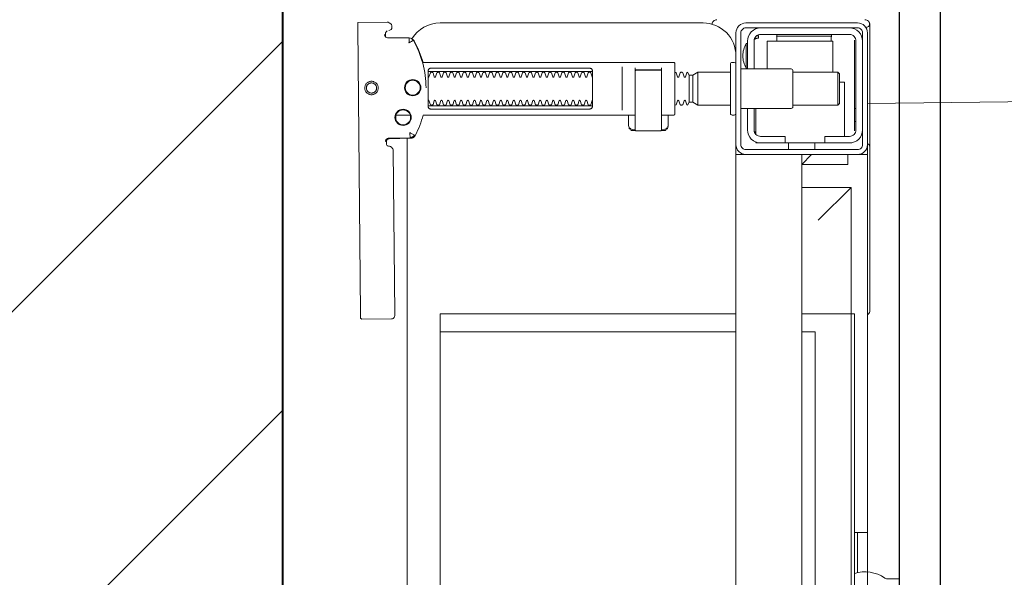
# Model space of a CAD drawing. Header units: millimetres. Extents: x -1893473 to 1546619, y -568027 to 942944.
# Tile 256 of 256: x 170196 to 170495, y -495138 to -494968. Entities that reach past the tile are written whole.
import ezdxf
from ezdxf.enums import TextEntityAlignment as Align

# ---------------------------------------------------------------- set-up
doc = ezdxf.new("R2010")
doc.units = ezdxf.units.MM
doc.header["$LTSCALE"] = 0.2
doc.layers.get('0').update_dxf_attribs({"lineweight": 0})
for name, color, linetype, lineweight in [('!! 0_Opis_pom', 9, 'Continuous', 13), ('!! 1_hatch projektowane ściany', 4, 'Continuous', 5), ('!! 1_OPIS POM NOWE', 140, 'Continuous', 5), ('!! 1_PROJ Sciany', 2, 'Continuous', 40), ('!! 2_wypos-sanitarne', 240, 'Continuous', 9), ('P-Opis nadproża', 150, 'Continuous', 9)]:
    doc.layers.add(name, color=color, linetype=linetype, lineweight=lineweight)
doc.layers.add('!! 1_zabudowa GK', color=33, linetype='Continuous')
doc.layers.add('!!_@ wypos sanit nd', color=7, linetype='Continuous', lineweight=0, plot=False)
doc.layers.add('Powierzchnia', color=140, linetype='Continuous', lineweight=5, plot=False)
doc.styles.add('ARIAL', font='tahoma.ttf')

# ---------------------------------------------------------------- blocks, each defined once
blk = doc.blocks.new('A$C324a30b8')
for points in [[(0.17552, 0), (0.17692, -0.11958), (0.17797, -0.23916), (0.17832, -0.47832)], [(-0.17552, 0), (0.17552, 0)]]:
    blk.add_lwpolyline(points)
blk = doc.blocks.new('A$C4ebe9e89')
for points in [[(0.19864, 0.1647), (0.11173, 0.16387)], [(0.20013, 0.1647), (0.20026, 0.15571)], [(0.16386, 0.15607), (0.16409, 0.15602), (0.16425, 0.15596), (0.1644, 0.15586), (0.16453, 0.15574), (0.16463, 0.1556), (0.16471, 0.15544), (0.16476, 0.15527), (0.16478, 0.1551), (0.16496, 0.14854), (0.16497, 0.14842), (0.16498, 0.14832), (0.16501, 0.14822), (0.16503, 0.14812), (0.16507, 0.14802), (0.16511, 0.14793), (0.16516, 0.14784), (0.16521, 0.14775), (0.16528, 0.14767), (0.16535, 0.14758), (0.16542, 0.14751), (0.1655, 0.14744), (0.16558, 0.14737), (0.16567, 0.14731), (0.16576, 0.14726), (0.16651, 0.14688), (0.16727, 0.14651), (0.16803, 0.14617), (0.16881, 0.14585), (0.1696, 0.14555), (0.17039, 0.14527), (0.17119, 0.14502), (0.172, 0.14478), (0.172, 0.08032)], [(0.1651, 0.14871), (0.16492, 0.1553), (0.1649, 0.15547), (0.16485, 0.15563), (0.16478, 0.15579), (0.16468, 0.15592), (0.16455, 0.15604), (0.16441, 0.15614), (0.16425, 0.15621), (0.16409, 0.15626), (0.16391, 0.15627)], [(0.19757, 0.15573), (0.19749, 0.15586), (0.19739, 0.15598), (0.19727, 0.15608), (0.19713, 0.15617), (0.19698, 0.15623), (0.19683, 0.15626), (0.19667, 0.15627), (0.19577, 0.15626)], [(0.172, 0.15305), (0.172, 0.14874)], [(0.16493, 0.14968), (-0.16477, 0.14968)], [(0.17483, 0.14232), (0.17483, 0.09432)], [(0.18523, 0.09432), (0.18523, 0.14232)], [(-0.11847, 0.04968), (-0.11847, 0.13968), (0.11153, 0.13968), (0.11153, 0.04968)], [(0.10602, 0.13968), (0.10602, 0.04968)], [(0.18662, 0.08432), (0.17345, 0.08432)], [(0.16732, 0.08028), (0.16732, 0.08144), (0.16736, 0.08156), (0.16746, 0.08164), (0.16767, 0.08169)], [(0.16751, 0.08053), (0.16754, 0.08079), (0.16766, 0.08132)], [(0.16811, 0.08203), (0.16776, 0.08162), (0.16776, 0.08196), (0.16779, 0.08207), (0.16786, 0.08214), (0.16797, 0.08218), (0.1681, 0.08219), (0.16822, 0.08219), (0.16842, 0.08221), (0.16887, 0.08232), (0.172, 0.08232)], [(0.16848, 0.08224), (0.16856, 0.0823), (0.16876, 0.08232)], [(0.17371, 0.08032), (0.18481, 0.08032), (0.18637, 0.08032)], [(0.16767, 0.07094), (0.16756, 0.07096), (0.16746, 0.07099), (0.16737, 0.07106), (0.16732, 0.0712), (0.16732, 0.07235)], [(0.16766, 0.07131), (0.16754, 0.07185), (0.16751, 0.0721)], [(0.18558, 0.07232), (0.18637, 0.07232)], [(0.172, 0.07032), (0.16887, 0.07032), (0.16842, 0.07042), (0.16831, 0.07044), (0.1682, 0.07044), (0.16806, 0.07045), (0.16795, 0.07046), (0.16783, 0.07052), (0.16776, 0.07067), (0.16776, 0.07101), (0.16811, 0.07061)], [(0.16876, 0.07032), (0.16866, 0.07032), (0.16848, 0.0704)], [(0.1759, 0.06388), (0.1841, 0.06388)], [(0.185, 0.06126), (0.175, 0.06126)], [(0.1841, 0.06282), (0.1759, 0.06282)], [(0.19963, 0.05696), (0.19976, 0.05695), (0.19988, 0.05692), (0.20001, 0.05688)], [(-0.16, 0.04668), (-0.16, 0.04968), (0.16, 0.04968), (0.16, 0.04668)], [(0.16, 0.03368), (0.16, 0.04568)], [(0.1635, 0.03468), (0.1635, 0.04218)], [(0.174, 0.04368), (0.16618, 0.04368)], [(0.167, 0.04412), (0.16693, 0.04403), (0.16687, 0.04393), (0.16681, 0.04381), (0.16675, 0.04368)], [(0.19499, 0.04412), (0.19506, 0.04404), (0.19512, 0.04395), (0.19517, 0.04385), (0.19521, 0.04376), (0.19525, 0.04365), (0.19528, 0.04355), (0.19531, 0.04344), (0.19533, 0.04333), (0.19535, 0.04322), (0.19537, 0.04311), (0.19538, 0.04301), (0.19539, 0.04291), (0.19538, 0.04281), (0.19547, 0.04278), (0.19557, 0.04278), (0.19568, 0.04278), (0.19578, 0.04278), (0.19589, 0.04278), (0.19613, 0.04278), (0.19616, 0.04288), (0.19615, 0.04299), (0.19613, 0.04311), (0.19609, 0.04324), (0.19605, 0.04336), (0.19594, 0.04357)], [(0.186, 0.04018), (0.1945, 0.04018), (0.1945, 0.02018), (0.185, 0.02018)], [(0.19591, 0.03729), (0.19602, 0.03729), (0.19616, 0.03729), (0.19632, 0.03729), (0.1965, 0.03729)], [(0.1615, 0.03368), (0.1635, 0.03368)], [(0.175, 0.03238), (0.175, 0.01872), (0.1755, 0.01822), (0.1845, 0.01822), (0.185, 0.01872), (0.185, 0.03238)], [(0.16, 0.02668), (0.157, 0.02968), (0.16, 0.02968), (-0.16, 0.02968), (-0.157, 0.02968), (-0.16, 0.02668)], [(0.10602, 0.02968), (0.10602, 0.0256), (-0.11847, 0.0256)], [(0.11153, 0.02968), (0.11153, 0.01468), (0.15, 0.01468)], [(0.14, 0.02468), (0.15, 0.01468), (0.15, 0.02968)], [(0.16, 0.01568), (0.157, 0.01568), (0.157, 0.02968)], [(0.1615, 0.02568), (0.1635, 0.02568)], [(0.1655, 0.01668), (0.182, 0.01668), (0.182, 0.01822)], [(0.185, 0.01872), (0.175, 0.01872)], [(0.1965, 0.02067), (0.19632, 0.02067), (0.19616, 0.02067), (0.19602, 0.02067), (0.19591, 0.02067)], [(0.03283, 0.01268), (0.045, 0.01268)], [(0.16, 0.01268), (0.16, 0.00968), (0.03305, 0.00968)], [(0.045, 0.01368), (0.045, 0.00968)], [(0.16722, 0.01368), (0.19467, 0.01368), (0.19478, 0.01368)], [(0.17, 0.01318), (0.17, 0.01368)], [(0.174, 0.01318), (0.174, 0.01368)]]:
    blk.add_lwpolyline(points)
for points in [[(0.16424, 0.15596), (0.16327, 0.15595), (0.16304, 0.15592), (0.16283, 0.15584), (0.16262, 0.15571), (0.16265, 0.15575), (0.16259, 0.15555), (0.16257, 0.15535, -0.157432), (0.16238, 0.15476), (0.1621, 0.15436, -0.241147), (0.16129, 0.15393), (0.1115, 0.15346), (0.11134, 0.15345), (0.11119, 0.15345), (0.11107, 0.15345), (0.11094, 0.15346), (0.11078, 0.15348), (0.11062, 0.15353), (0.11047, 0.15361), (0.11033, 0.15371), (0.11022, 0.15383), (0.11012, 0.15397), (0.11005, 0.15412), (0.11001, 0.15428), (0.11, 0.15445), (0.10995, 0.16345), (0.11023, 0.16384)], [(0.19647, 0.15658), (0.19626, 0.15656), (0.19605, 0.15648), (0.19585, 0.15635), (0.19566, 0.15614, 0.132231), (0.19551, 0.15564), (0.19546, 0.14909)], [(0.19885, 0.1543), (0.19898, 0.1543), (0.19913, 0.15431), (0.19927, 0.15434), (0.19941, 0.1544), (0.19953, 0.15447), (0.19965, 0.15456), (0.19975, 0.15466), (0.20007, 0.15512, 0.158481), (0.20026, 0.15571)], [(0.19768, 0.15528, 0.415336), (0.19869, 0.15429)], [(0.18031, 0.14393, 0.125713), (0.19466, 0.14774, 0.121439), (0.19519, 0.14823, -0.262119), (0.2, 0.13968), (0.2, 0.05968, -0.414214), (0.19, 0.04968), (0.18752, 0.04968, 0.405519), (0.188, 0.05018), (0.188, 0.05088, 0.414214), (0.1875, 0.05138), (0.1725, 0.05138, 0.414214), (0.172, 0.05088), (0.172, 0.05018, 0.405519), (0.17249, 0.04968, 0.001664), (0.15993, 0.04968)], [(0.172, 0.07232), (0.172, 0.06852, 0.414214), (0.1722, 0.06832), (0.18462, 0.06832), (0.1878, 0.06832, 0.414214), (0.188, 0.06852), (0.188, 0.14485), (0.18885, 0.1451), (0.18969, 0.14537), (0.19052, 0.14568), (0.19134, 0.146), (0.19215, 0.14635), (0.19295, 0.14672), (0.19374, 0.14712), (0.19456, 0.14756), (0.19465, 0.14762), (0.19473, 0.14768), (0.19481, 0.14775), (0.19488, 0.14782), (0.19495, 0.1479), (0.19502, 0.14799)], [(0.17647, 0.09332, 0.182836), (0.17637, 0.09341), (0.17515, 0.09381, 0.050055), (0.175, 0.09408), (0.175, 0.09436, 0.050055), (0.17515, 0.09462), (0.17637, 0.09503, 0.719897), (0.17637, 0.09541), (0.17515, 0.09581, 0.050055), (0.175, 0.09608), (0.175, 0.09636, 0.050055), (0.17515, 0.09662), (0.17637, 0.09703, 0.719897), (0.17637, 0.09741), (0.17515, 0.09781, 0.050055), (0.175, 0.09808), (0.175, 0.09836, 0.050055), (0.17515, 0.09862), (0.17637, 0.09903, 0.719897), (0.17637, 0.09941), (0.17515, 0.09981, 0.050055), (0.175, 0.10008), (0.175, 0.10036, 0.050055), (0.17515, 0.10062), (0.17637, 0.10103, 0.719897), (0.17637, 0.10141), (0.17515, 0.10181, 0.050055), (0.175, 0.10208), (0.175, 0.10236, 0.050055), (0.17515, 0.10262), (0.17637, 0.10303, 0.719897), (0.17637, 0.10341), (0.17515, 0.10381, 0.050055), (0.175, 0.10408), (0.175, 0.10436, 0.050055), (0.17515, 0.10462), (0.17637, 0.10503, 0.719897), (0.17637, 0.10541), (0.17515, 0.10581, 0.050055), (0.175, 0.10608), (0.175, 0.10636, 0.050055), (0.17515, 0.10662), (0.17637, 0.10703, 0.719897), (0.17637, 0.10741), (0.17515, 0.10781, 0.050055), (0.175, 0.10808), (0.175, 0.10836, 0.050055), (0.17515, 0.10862), (0.17637, 0.10903, 0.719897), (0.17637, 0.10941), (0.17515, 0.10981, 0.050055), (0.175, 0.11008), (0.175, 0.11036, 0.050055), (0.17515, 0.11062), (0.17637, 0.11103, 0.719897), (0.17637, 0.11141), (0.17515, 0.11181, 0.050055), (0.175, 0.11208), (0.175, 0.11236, 0.050055), (0.17515, 0.11262), (0.17637, 0.11303, 0.719897), (0.17637, 0.11341), (0.17515, 0.11381, 0.050055), (0.175, 0.11408), (0.175, 0.11436, 0.050055), (0.17515, 0.11462), (0.17637, 0.11503, 0.719897), (0.17637, 0.11541), (0.17515, 0.11581, 0.050055), (0.175, 0.11608), (0.175, 0.11636, 0.050055), (0.17515, 0.11662), (0.17637, 0.11703, 0.719897), (0.17637, 0.11741), (0.17515, 0.11781, 0.050055), (0.175, 0.11808), (0.175, 0.11836, 0.050055), (0.17515, 0.11862), (0.17637, 0.11903, 0.719897), (0.17637, 0.11941), (0.17515, 0.11981, 0.050055), (0.175, 0.12008), (0.175, 0.12036, 0.050055), (0.17515, 0.12062), (0.17637, 0.12103, 0.719897), (0.17637, 0.12141), (0.17515, 0.12181, 0.050055), (0.175, 0.12208), (0.175, 0.12236, 0.050055), (0.17515, 0.12262), (0.17637, 0.12303, 0.719897), (0.17637, 0.12341), (0.17515, 0.12381, 0.050055), (0.175, 0.12408), (0.175, 0.12436, 0.050055), (0.17515, 0.12462), (0.17637, 0.12503, 0.719897), (0.17637, 0.12541), (0.17515, 0.12581, 0.050055), (0.175, 0.12608), (0.175, 0.12636, 0.050055), (0.17515, 0.12662), (0.17637, 0.12703, 0.719897), (0.17637, 0.12741), (0.17515, 0.12781, 0.050055), (0.175, 0.12808), (0.175, 0.12836, 0.050055), (0.17515, 0.12862), (0.17637, 0.12903, 0.719897), (0.17637, 0.12941), (0.17515, 0.12981, 0.050055), (0.175, 0.13008), (0.175, 0.13036, 0.050055), (0.17515, 0.13062), (0.17637, 0.13103, 0.719897), (0.17637, 0.13141), (0.17515, 0.13181, 0.050055), (0.175, 0.13208), (0.175, 0.13236, 0.050055), (0.17515, 0.13262), (0.17637, 0.13303, 0.719897), (0.17637, 0.13341), (0.17515, 0.13381, 0.050055), (0.175, 0.13408), (0.175, 0.13436, 0.050055), (0.17515, 0.13462), (0.17637, 0.13503, 0.719897), (0.17637, 0.13541), (0.17515, 0.13581, 0.050055), (0.175, 0.13608), (0.175, 0.13636, 0.050055), (0.17515, 0.13662), (0.17637, 0.13703, 0.719897), (0.17637, 0.13741), (0.17515, 0.13781, 0.050055), (0.175, 0.13808), (0.175, 0.13836, 0.050055), (0.17515, 0.13862), (0.17637, 0.13903, 0.719897), (0.17637, 0.13941), (0.17515, 0.13981, 0.050055), (0.175, 0.14008), (0.175, 0.14036, 0.050055), (0.17515, 0.14062), (0.17637, 0.14103, 0.719897), (0.17637, 0.14141), (0.17515, 0.14181, 0.050055), (0.175, 0.14208), (0.175, 0.14236, 0.050055), (0.17515, 0.14262), (0.17637, 0.14303, 0.474594), (0.17647, 0.14332)], [(0.18353, 0.14332, 0.474594), (0.18364, 0.14303), (0.18486, 0.14262, 0.050055), (0.185, 0.14236), (0.185, 0.14208, 0.050055), (0.18486, 0.14181), (0.18364, 0.14141, 0.719897), (0.18364, 0.14103), (0.18486, 0.14062, 0.050055), (0.185, 0.14036), (0.185, 0.14008, 0.050055), (0.18486, 0.13981), (0.18364, 0.13941, 0.719897), (0.18364, 0.13903), (0.18486, 0.13862, 0.050055), (0.185, 0.13836), (0.185, 0.13808, 0.050055), (0.18486, 0.13781), (0.18364, 0.13741, 0.719897), (0.18364, 0.13703), (0.18486, 0.13662, 0.050055), (0.185, 0.13636), (0.185, 0.13608, 0.050055), (0.18486, 0.13581), (0.18364, 0.13541, 0.719897), (0.18364, 0.13503), (0.18486, 0.13462, 0.050055), (0.185, 0.13436), (0.185, 0.13408, 0.050055), (0.18486, 0.13381), (0.18364, 0.13341, 0.719897), (0.18364, 0.13303), (0.18486, 0.13262, 0.050055), (0.185, 0.13236), (0.185, 0.13208, 0.050055), (0.18486, 0.13181), (0.18364, 0.13141, 0.719897), (0.18364, 0.13103), (0.18486, 0.13062, 0.050055), (0.185, 0.13036), (0.185, 0.13008, 0.050055), (0.18486, 0.12981), (0.18364, 0.12941, 0.719897), (0.18364, 0.12903), (0.18486, 0.12862, 0.050055), (0.185, 0.12836), (0.185, 0.12808, 0.050055), (0.18486, 0.12781), (0.18364, 0.12741, 0.719897), (0.18364, 0.12703), (0.18486, 0.12662, 0.050055), (0.185, 0.12636), (0.185, 0.12608, 0.050055), (0.18486, 0.12581), (0.18364, 0.12541, 0.719897), (0.18364, 0.12503), (0.18486, 0.12462, 0.050055), (0.185, 0.12436), (0.185, 0.12408, 0.050055), (0.18486, 0.12381), (0.18364, 0.12341, 0.719897), (0.18364, 0.12303), (0.18486, 0.12262, 0.050055), (0.185, 0.12236), (0.185, 0.12208, 0.050055), (0.18486, 0.12181), (0.18364, 0.12141, 0.719897), (0.18364, 0.12103), (0.18486, 0.12062, 0.050055), (0.185, 0.12036), (0.185, 0.12008, 0.050055), (0.18486, 0.11981), (0.18364, 0.11941, 0.719897), (0.18364, 0.11903), (0.18486, 0.11862, 0.050055), (0.185, 0.11836), (0.185, 0.11808, 0.050055), (0.18486, 0.11781), (0.18364, 0.11741, 0.719897), (0.18364, 0.11703), (0.18486, 0.11662, 0.050055), (0.185, 0.11636), (0.185, 0.11608, 0.050055), (0.18486, 0.11581), (0.18364, 0.11541, 0.719897), (0.18364, 0.11503), (0.18486, 0.11462, 0.050055), (0.185, 0.11436), (0.185, 0.11408, 0.050055), (0.18486, 0.11381), (0.18364, 0.11341, 0.719897), (0.18364, 0.11303), (0.18486, 0.11262, 0.050055), (0.185, 0.11236), (0.185, 0.11208, 0.050055), (0.18486, 0.11181), (0.18364, 0.11141, 0.719897), (0.18364, 0.11103), (0.18486, 0.11062, 0.050055), (0.185, 0.11036), (0.185, 0.11008, 0.050055), (0.18486, 0.10981), (0.18364, 0.10941, 0.719897), (0.18364, 0.10903), (0.18486, 0.10862, 0.050055), (0.185, 0.10836), (0.185, 0.10808, 0.050055), (0.18486, 0.10781), (0.18364, 0.10741, 0.719897), (0.18364, 0.10703), (0.18486, 0.10662, 0.050055), (0.185, 0.10636), (0.185, 0.10608, 0.050055), (0.18486, 0.10581), (0.18364, 0.10541, 0.719897), (0.18364, 0.10503), (0.18486, 0.10462, 0.050055), (0.185, 0.10436), (0.185, 0.10408, 0.050055), (0.18486, 0.10381), (0.18364, 0.10341, 0.719897), (0.18364, 0.10303), (0.18486, 0.10262, 0.050055), (0.185, 0.10236), (0.185, 0.10208, 0.050055), (0.18486, 0.10181), (0.18364, 0.10141, 0.719897), (0.18364, 0.10103), (0.18486, 0.10062, 0.050055), (0.185, 0.10036), (0.185, 0.10008, 0.050055), (0.18486, 0.09981), (0.18364, 0.09941, 0.719897), (0.18364, 0.09903), (0.18486, 0.09862, 0.050055), (0.185, 0.09836), (0.185, 0.09808, 0.050055), (0.18486, 0.09781), (0.18364, 0.09741, 0.719897), (0.18364, 0.09703), (0.18486, 0.09662, 0.050055), (0.185, 0.09636), (0.185, 0.09608, 0.050055), (0.18486, 0.09581), (0.18364, 0.09541, 0.719897), (0.18364, 0.09503), (0.18486, 0.09462, 0.050055), (0.185, 0.09436), (0.185, 0.09408, 0.050055), (0.18486, 0.09381), (0.18364, 0.09341, 0.182836), (0.18353, 0.09332)], [(0.18575, 0.07252), (0.18575, 0.08011), (0.18572, 0.08022), (0.18564, 0.08029), (0.18555, 0.08032), (0.18565, 0.0803), (0.18573, 0.08024), (0.18577, 0.08014), (0.18577, 0.07252), (0.18574, 0.07241), (0.18567, 0.07234), (0.18547, 0.07232), (0.18558, 0.07237), (0.18564, 0.07252), (0.18564, 0.08012), (0.18557, 0.08027), (0.18547, 0.08032), (0.16743, 0.08032, 0.414214), (0.16723, 0.08012), (0.16723, 0.07252, 0.414214), (0.16743, 0.07232), (0.18547, 0.07232)], [(0.18556, 0.07232, 0.414213), (0.18576, 0.07252), (0.18575, 0.08011), (0.18575, 0.07252), (0.18572, 0.07241), (0.18565, 0.07234), (0.18555, 0.07232)], [(0.175, 0.06836), (0.175, 0.06812, -0.050055), (0.17515, 0.06786), (0.17636, 0.06745, -0.719897), (0.17636, 0.06707), (0.17515, 0.06666, -0.050055), (0.175, 0.0664), (0.175, 0.06612, -0.050055), (0.17515, 0.06586), (0.17636, 0.06545, -0.719897), (0.17636, 0.06507), (0.17515, 0.06466, -0.050055), (0.175, 0.0644), (0.1759, 0.06388), (0.1759, 0.06282), (0.175, 0.06126), (0.175, 0.05138)], [(0.185, 0.06836), (0.185, 0.06812, 0.050055), (0.18486, 0.06786), (0.18364, 0.06745, 0.719897), (0.18364, 0.06707), (0.18486, 0.06666, 0.050055), (0.185, 0.0664), (0.185, 0.06612, 0.050055), (0.18486, 0.06586), (0.18364, 0.06545, 0.719897), (0.18364, 0.06507), (0.18486, 0.06466, 0.050055), (0.185, 0.0644), (0.1841, 0.06388), (0.1841, 0.06282), (0.185, 0.06126), (0.185, 0.05138)], [(0.20011, 0.05684, 0.126559), (0.19962, 0.05693)], [(0.20099, 0.05547, 0.198909), (0.20055, 0.05654, 0.091301), (0.20011, 0.05684)], [(0.174, 0.04818), (0.174, 0.03288, 0.414214), (0.1745, 0.03238), (0.1855, 0.03238, 0.414214), (0.186, 0.03288), (0.186, 0.04818)], [(0.16379, 0.04368), (0.1635, 0.04368), (0.1635, 0.04218, -0.414214), (0.1675, 0.04618), (0.174, 0.04618)], [(0.19375, 0.04656, 0.119096), (0.19, 0.04764, 0.119096), (0.18625, 0.04656)], [(0.19375, 0.04618), (0.19375, 0.04656), (0.18625, 0.04656), (0.18625, 0.04618), (0.1945, 0.04618, -0.414214), (0.1985, 0.04218)], [(0.174, 0.04418), (0.1675, 0.04418, 0.414214), (0.1655, 0.04218), (0.1655, 0.03468), (0.1635, 0.03468), (0.1635, 0.01518, 0.414214), (0.1675, 0.01118)], [(0.1635, 0.02268), (0.1655, 0.02268), (0.1655, 0.01518, 0.414214), (0.1675, 0.01318), (0.1945, 0.01318, 0.414214), (0.1965, 0.01518), (0.1965, 0.04218, 0.414214), (0.1945, 0.04418), (0.186, 0.04418)], [(0.1945, 0.03721), (0.19515, 0.03722), (0.19542, 0.03722), (0.1956, 0.03722), (0.19567, 0.03722, 0.116465), (0.19589, 0.03728), (0.19601, 0.03733), (0.19601, 0.02063), (0.19589, 0.02068, 0.116465), (0.19567, 0.02074), (0.19542, 0.02074), (0.19515, 0.02074), (0.1945, 0.02075)], [(0.1945, 0.01118, 0.414214), (0.1985, 0.01518)], [(-0.04, 0.01368), (-0.03255, 0.01368, 0.236962), (-0.03118, 0.00443, -0.154353), (-0.031, 0.00386), (-0.031, 0), (0.031, 0), (0.031, 0.00386, -0.154353), (0.03118, 0.00443, 0.236962), (0.03256, 0.01368), (0.04, 0.01368)], [(0.11124, 0.00968), (0.11142, 0.00944), (0.11165, 0.00925), (0.11192, 0.0091), (0.1122, 0.00901), (0.1125, 0.00898), (0.1623, 0.00898, 0.326231), (0.16325, 0.00968)], [(0.1987, 0.01002, 0.000114), (0.1987, 0.01002, 0.517015), (0.20003, 0.00909), (0.19993, 0.00905), (0.19983, 0.00903), (0.19971, 0.009), (0.19958, 0.00899), (0.19948, 0.00899), (0.19903, 0.00899), (0.19841, 0.00899), (0.19771, 0.00899), (0.16428, 0.00899), (0.16393, 0.00899), (0.16357, 0.00899), (0.16323, 0.00899), (0.16294, 0.00899), (0.16269, 0.00899), (0.16249, 0.00899), (0.16237, 0.00899)], [(0.20011, 0.00912, 0.091301), (0.20055, 0.00942, 0.198909), (0.20099, 0.01048)]]:
    blk.add_lwpolyline(points, format="xyb")
for points in [[(0.18024, 0.15848), (0.18044, 0.15849), (0.18064, 0.15852), (0.18084, 0.15857), (0.18103, 0.15864), (0.18121, 0.15873), (0.18138, 0.15883), (0.18154, 0.15895), (0.18168, 0.15909), (0.18182, 0.15924), (0.18194, 0.1594), (0.18204, 0.15958), (0.18212, 0.15976), (0.18219, 0.15995), (0.18224, 0.16014), (0.18226, 0.16034), (0.18227, 0.16054), (0.18226, 0.16075), (0.18223, 0.16094), (0.18218, 0.16114), (0.18211, 0.16133), (0.18202, 0.16151), (0.18191, 0.16168), (0.18179, 0.16184), (0.18166, 0.16199), (0.18151, 0.16212), (0.18134, 0.16224), (0.18117, 0.16234), (0.18099, 0.16242), (0.1808, 0.16249), (0.1806, 0.16254), (0.1804, 0.16256), (0.1802, 0.16257), (0.18, 0.16256), (0.1798, 0.16253), (0.17961, 0.16248), (0.17942, 0.16241), (0.17924, 0.16232), (0.17907, 0.16222), (0.17891, 0.1621), (0.17876, 0.16196), (0.17863, 0.16181), (0.17851, 0.16165), (0.17841, 0.16147), (0.17832, 0.16129), (0.17826, 0.1611), (0.17821, 0.1609), (0.17818, 0.16071), (0.17818, 0.1605), (0.17819, 0.1603), (0.17822, 0.16011), (0.17827, 0.15991), (0.17834, 0.15972), (0.17843, 0.15954), (0.17853, 0.15937), (0.17865, 0.15921), (0.17879, 0.15906), (0.17894, 0.15893), (0.1791, 0.15881), (0.17928, 0.15871), (0.17946, 0.15863), (0.17965, 0.15856), (0.17984, 0.15851), (0.18004, 0.15849)], [(0.18024, 0.15897), (0.18039, 0.15898), (0.18054, 0.159), (0.18068, 0.15904), (0.18083, 0.15909), (0.18096, 0.15916), (0.18109, 0.15924), (0.18121, 0.15933), (0.18133, 0.15943), (0.18143, 0.15955), (0.18152, 0.15967), (0.18159, 0.1598), (0.18166, 0.15994), (0.18171, 0.16008), (0.18174, 0.16023), (0.18176, 0.16038), (0.18177, 0.16053), (0.18176, 0.16068), (0.18174, 0.16084), (0.1817, 0.16098), (0.18165, 0.16113), (0.18158, 0.16126), (0.1815, 0.16139), (0.18141, 0.16151), (0.1813, 0.16162), (0.18119, 0.16173), (0.18107, 0.16182), (0.18094, 0.16189), (0.1808, 0.16196), (0.18066, 0.16201), (0.18051, 0.16204), (0.18036, 0.16206), (0.18021, 0.16207), (0.18005, 0.16206), (0.1799, 0.16204), (0.17976, 0.162), (0.17961, 0.16194), (0.17948, 0.16188), (0.17935, 0.1618), (0.17923, 0.16171), (0.17911, 0.1616), (0.17901, 0.16149), (0.17892, 0.16137), (0.17885, 0.16124), (0.17878, 0.1611), (0.17873, 0.16095), (0.1787, 0.16081), (0.17868, 0.16066), (0.17867, 0.1605), (0.17868, 0.16035), (0.1787, 0.1602), (0.17874, 0.16005), (0.17879, 0.15991), (0.17886, 0.15977), (0.17894, 0.15964), (0.17903, 0.15952), (0.17914, 0.15941), (0.17925, 0.15931), (0.17937, 0.15922), (0.1795, 0.15914), (0.17964, 0.15908), (0.17978, 0.15903), (0.17993, 0.159), (0.18008, 0.15897)], [(0.16587, 0.14754), (0.16582, 0.14756), (0.16577, 0.1476), (0.16573, 0.14763), (0.16568, 0.14767), (0.16563, 0.14771), (0.16558, 0.14776), (0.16553, 0.14781), (0.16549, 0.14786), (0.16544, 0.14791), (0.1654, 0.14797), (0.16536, 0.14803), (0.16533, 0.14809), (0.16529, 0.14815), (0.16526, 0.14821), (0.16524, 0.14828), (0.16521, 0.14834), (0.16519, 0.14841), (0.16517, 0.14847), (0.16516, 0.14854), (0.16515, 0.1486), (0.16514, 0.14866), (0.16513, 0.14872), (0.16513, 0.14877), (0.16518, 0.14879), (0.16643, 0.14884), (0.16648, 0.14884), (0.16654, 0.14884), (0.16659, 0.14886), (0.16664, 0.14883), (0.16661, 0.14879), (0.16658, 0.14874), (0.16656, 0.14869), (0.16653, 0.14863), (0.16594, 0.14754)], [(0.18533, 0.14332), (0.18542, 0.14331), (0.1855, 0.1433), (0.18559, 0.14329), (0.18567, 0.14326), (0.18575, 0.14323), (0.18583, 0.14319), (0.18591, 0.14314), (0.18598, 0.14308), (0.18604, 0.14302), (0.1861, 0.14294), (0.18615, 0.14286), (0.18619, 0.14276), (0.18623, 0.14266), (0.18626, 0.14255), (0.18627, 0.14243), (0.18628, 0.14232), (0.18628, 0.09432), (0.18627, 0.0942), (0.18626, 0.09409), (0.18623, 0.09398), (0.18619, 0.09387), (0.18615, 0.09378), (0.1861, 0.09369), (0.18604, 0.09362), (0.18598, 0.09355), (0.18591, 0.09349), (0.18583, 0.09344), (0.18575, 0.0934), (0.18567, 0.09337), (0.18559, 0.09335), (0.1855, 0.09333), (0.18542, 0.09332), (0.18533, 0.09332), (0.17475, 0.09332), (0.17466, 0.09332), (0.17457, 0.09333), (0.17449, 0.09335), (0.1744, 0.09337), (0.17432, 0.0934), (0.17424, 0.09344), (0.17416, 0.09349), (0.17409, 0.09355), (0.17403, 0.09362), (0.17397, 0.09369), (0.17392, 0.09378), (0.17387, 0.09387), (0.17384, 0.09398), (0.17381, 0.09409), (0.17379, 0.0942), (0.17379, 0.09432), (0.17379, 0.14232), (0.17379, 0.14243), (0.17381, 0.14255), (0.17384, 0.14266), (0.17387, 0.14276), (0.17392, 0.14286), (0.17397, 0.14294), (0.17403, 0.14302), (0.17409, 0.14308), (0.17416, 0.14314), (0.17424, 0.14319), (0.17432, 0.14323), (0.1744, 0.14326), (0.17449, 0.14329), (0.17457, 0.1433), (0.17466, 0.14331), (0.17475, 0.14332)], [(-0.11847, 0.01368), (0.11153, 0.01368), (0.11153, 0.01468), (-0.11847, 0.01468)]]:
    blk.add_lwpolyline(points, close=True)
for points in [[(0.19546, 0.14908), (0.19546, 0.14908), (0.19546, 0.14908), (0.19546, 0.14909), (0.19546, 0.14909), (0.19546, 0.14909), (0.19546, 0.14909), (0.19546, 0.14909), (0.19546, 0.14909), (0.19546, 0.14909), (0.19546, 0.14909), (0.19546, 0.14909), (0.19546, 0.14909), (0.19546, 0.14909), (0.19546, 0.14909), (0.19546, 0.14909), (0.19546, 0.14909), (0.19546, 0.14909), (0.19546, 0.14909), (0.19546, 0.14909), (0.19546, 0.14908), (0.19546, 0.14908), (0.19546, 0.14908), (0.19546, 0.14908), (0.19546, 0.14908), (0.19546, 0.14908), (0.19546, 0.14908), (0.19546, 0.14908), (0.19546, 0.14908), (0.19546, 0.14908), (0.19546, 0.14908), (0.19546, 0.14908), (0.19546, 0.14908), (0.19546, 0.14908), (0.19546, 0.14908), (0.19546, 0.14908), (0.19546, 0.14908), (0.19546, 0.14909), (0.19545, 0.14909), (0.19545, 0.14909), (0.19545, 0.14909), (0.19545, 0.14909), (0.19545, 0.14909), (0.19545, 0.14909), (0.19545, 0.14909), (0.19545, 0.14909), (0.19544, 0.14909), (0.19544, 0.14908), (0.19544, 0.14908), (0.19544, 0.14908), (0.19544, 0.14908), (0.19543, 0.14908), (0.19543, 0.14908), (0.19543, 0.14908), (0.19543, 0.14908), (0.19543, 0.14908), (0.19543, 0.14908), (0.19543, 0.14908), (0.19542, 0.14908), (0.19542, 0.14908), (0.19542, 0.14908), (0.19542, 0.14908), (0.19542, 0.14908), (0.19541, 0.14908), (0.19541, 0.14908), (0.19541, 0.14908), (0.19541, 0.14908), (0.19541, 0.14908), (0.1954, 0.14908), (0.1954, 0.14908), (0.1954, 0.14908), (0.19539, 0.14908), (0.19539, 0.14908), (0.19538, 0.14909), (0.19537, 0.14909), (0.19537, 0.14909), (0.19536, 0.14909), (0.19536, 0.14909), (0.19536, 0.14909), (0.19535, 0.14909), (0.19535, 0.14909), (0.19534, 0.14909), (0.19534, 0.14909), (0.19533, 0.14909), (0.19533, 0.14909), (0.19532, 0.14909), (0.19531, 0.14909), (0.19531, 0.14909), (0.1953, 0.14909), (0.19529, 0.14909), (0.19529, 0.14909), (0.19528, 0.14909), (0.19527, 0.14909), (0.19527, 0.14909), (0.19526, 0.14909), (0.19525, 0.14909), (0.19524, 0.14909), (0.19524, 0.14909), (0.19523, 0.14909), (0.19522, 0.14909), (0.19521, 0.14909), (0.1952, 0.14909), (0.19519, 0.14909), (0.19518, 0.14909), (0.19517, 0.14909), (0.19516, 0.14909), (0.19516, 0.14909), (0.19515, 0.14909), (0.19514, 0.14909), (0.19513, 0.14909), (0.19512, 0.14909), (0.19511, 0.14909), (0.1951, 0.14909), (0.19508, 0.14909), (0.19507, 0.14909), (0.19506, 0.14909), (0.19505, 0.14909), (0.19504, 0.14909), (0.19503, 0.14909), (0.19502, 0.14909), (0.19501, 0.14909), (0.195, 0.14909), (0.19499, 0.14909), (0.19497, 0.14909), (0.19496, 0.14909), (0.19495, 0.14909), (0.19494, 0.1491), (0.19493, 0.1491), (0.19491, 0.1491), (0.1949, 0.1491), (0.19489, 0.1491), (0.19488, 0.1491), (0.19486, 0.1491), (0.19485, 0.1491), (0.19484, 0.1491), (0.19483, 0.1491), (0.19481, 0.1491), (0.19469, 0.1491), (0.19464, 0.1491), (0.19459, 0.1491), (0.19456, 0.1491), (0.19453, 0.1491), (0.19451, 0.1491), (0.19448, 0.1491), (0.19446, 0.1491), (0.19443, 0.1491), (0.19441, 0.1491), (0.19438, 0.1491), (0.19435, 0.1491), (0.19433, 0.1491), (0.19431, 0.1491), (0.19428, 0.1491), (0.19427, 0.1491), (0.19426, 0.1491), (0.19423, 0.1491), (0.19422, 0.1491), (0.19421, 0.1491), (0.1942, 0.1491), (0.19418, 0.1491), (0.19418, 0.1491), (0.19417, 0.1491), (0.19417, 0.1491), (0.19416, 0.1491), (0.19416, 0.1491), (0.19415, 0.14911), (0.19414, 0.14911), (0.19414, 0.14911), (0.19413, 0.14911), (0.19413, 0.14911), (0.19412, 0.14911), (0.19412, 0.14911), (0.19412, 0.14911), (0.19411, 0.14911), (0.19411, 0.1491), (0.1941, 0.1491), (0.1941, 0.1491), (0.1941, 0.1491), (0.19409, 0.1491), (0.19409, 0.1491), (0.19409, 0.1491), (0.19409, 0.1491), (0.19408, 0.1491), (0.19408, 0.1491), (0.19408, 0.1491), (0.19407, 0.1491), (0.19407, 0.1491), (0.19406, 0.1491), (0.19406, 0.1491), (0.19406, 0.1491), (0.19406, 0.1491), (0.19405, 0.1491), (0.19405, 0.1491), (0.19405, 0.1491), (0.19405, 0.14911), (0.19404, 0.14911), (0.19404, 0.14911), (0.19404, 0.14911), (0.19403, 0.14911), (0.19403, 0.14911), (0.19402, 0.14912), (0.19402, 0.14912), (0.19402, 0.14912), (0.19401, 0.14912), (0.19401, 0.14912), (0.19401, 0.14912), (0.194, 0.14912), (0.194, 0.14912), (0.194, 0.14912), (0.194, 0.14912), (0.194, 0.14912), (0.194, 0.14912), (0.194, 0.14912), (0.19399, 0.14912), (0.19399, 0.14912), (0.19399, 0.14912), (0.19399, 0.14912), (0.19399, 0.14912), (0.19399, 0.14912), (0.19398, 0.14912), (0.19398, 0.14912), (0.19398, 0.14911), (0.19398, 0.14911), (0.19398, 0.14911), (0.19398, 0.14911), (0.19397, 0.14911), (0.19397, 0.14911), (0.19397, 0.1491), (0.19397, 0.1491), (0.19397, 0.1491), (0.19397, 0.1491), (0.19397, 0.1491), (0.19397, 0.14909), (0.19397, 0.14909), (0.19397, 0.14909), (0.19397, 0.14909), (0.19397, 0.14908), (0.19397, 0.14908), (0.19397, 0.14908), (0.19397, 0.14908), (0.19397, 0.14908), (0.19397, 0.14907), (0.19397, 0.14907), (0.19397, 0.14907), (0.19397, 0.14907), (0.19397, 0.14907), (0.19398, 0.14906), (0.19398, 0.14906), (0.19398, 0.14906), (0.19398, 0.14906), (0.19398, 0.14906), (0.19398, 0.14905), (0.19399, 0.14905), (0.19399, 0.14905), (0.19399, 0.14905), (0.194, 0.14904), (0.194, 0.14904), (0.19401, 0.14903), (0.19401, 0.14903), (0.19401, 0.14903), (0.19402, 0.14902), (0.19402, 0.14902), (0.19402, 0.14902), (0.19403, 0.14901), (0.19403, 0.14901), (0.19403, 0.14901), (0.19403, 0.149), (0.19403, 0.149), (0.19403, 0.149), (0.19404, 0.14899), (0.19404, 0.14899), (0.19404, 0.14899), (0.19404, 0.14899), (0.19404, 0.14898), (0.19404, 0.14898), (0.19404, 0.14898), (0.19405, 0.14897), (0.19405, 0.14897), (0.19405, 0.14897), (0.19405, 0.14896), (0.19405, 0.14896), (0.19406, 0.14895), (0.19406, 0.14895), (0.19406, 0.14895), (0.19406, 0.14894), (0.19407, 0.14894), (0.19407, 0.14893), (0.19407, 0.14893), (0.19408, 0.14892), (0.19408, 0.14891), (0.19409, 0.1489), (0.19409, 0.14889), (0.1941, 0.14888), (0.1941, 0.14887), (0.19411, 0.14886), (0.19412, 0.14884), (0.19414, 0.14881), (0.19416, 0.14877), (0.19418, 0.14873), (0.19419, 0.14871), (0.1942, 0.1487), (0.19421, 0.14868), (0.19422, 0.14866), (0.19423, 0.14864), (0.19434, 0.14845), (0.19435, 0.14844), (0.19435, 0.14842), (0.19436, 0.1484), (0.19437, 0.14839), (0.19438, 0.14837), (0.19439, 0.14836), (0.1944, 0.14834), (0.19441, 0.14832), (0.19441, 0.14831), (0.19442, 0.14829), (0.19443, 0.14828), (0.19444, 0.14826), (0.19445, 0.14825), (0.19446, 0.14823), (0.19446, 0.14822), (0.19447, 0.14821), (0.19448, 0.14819), (0.19449, 0.14818), (0.19449, 0.14816), (0.1945, 0.14815), (0.19451, 0.14814), (0.19452, 0.14813), (0.19452, 0.14811), (0.19453, 0.1481), (0.19454, 0.14809), (0.19454, 0.14808), (0.19455, 0.14806), (0.19456, 0.14805), (0.19456, 0.14804), (0.19457, 0.14803), (0.19457, 0.14802), (0.19458, 0.14801), (0.19458, 0.148), (0.19459, 0.14799), (0.1946, 0.14798), (0.1946, 0.14797), (0.19461, 0.14796), (0.19461, 0.14795), (0.19462, 0.14794), (0.19462, 0.14793), (0.19463, 0.14792), (0.19463, 0.14791), (0.19463, 0.1479), (0.19464, 0.1479), (0.19464, 0.14789), (0.19465, 0.14788), (0.19465, 0.14787), (0.19465, 0.14787), (0.19466, 0.14786), (0.19466, 0.14785), (0.19466, 0.14785), (0.19467, 0.14784), (0.19467, 0.14784), (0.19467, 0.14783), (0.19468, 0.14783), (0.19468, 0.14782), (0.19468, 0.14782), (0.19468, 0.14782), (0.19468, 0.14781), (0.19468, 0.14781), (0.19468, 0.14781), (0.19468, 0.14781), (0.19469, 0.14781), (0.19469, 0.1478), (0.19469, 0.1478), (0.19469, 0.1478), (0.19469, 0.1478), (0.19469, 0.1478), (0.19469, 0.1478), (0.19469, 0.1478), (0.19469, 0.14779), (0.19469, 0.14779), (0.19469, 0.14779), (0.19469, 0.14779), (0.19469, 0.14779), (0.19469, 0.14779), (0.19469, 0.14779), (0.19469, 0.14779), (0.19469, 0.14779), (0.19469, 0.14779), (0.19469, 0.14779), (0.19469, 0.14779), (0.19469, 0.14779), (0.19469, 0.14779), (0.19469, 0.14779), (0.19469, 0.14779), (0.19469, 0.14778), (0.19469, 0.14778), (0.19469, 0.14778), (0.19469, 0.14778), (0.19469, 0.14778), (0.19469, 0.14778), (0.19469, 0.14778), (0.19469, 0.14778), (0.19469, 0.14778), (0.19469, 0.14778), (0.19469, 0.14778), (0.19469, 0.14778), (0.19469, 0.14778), (0.19469, 0.14778), (0.19469, 0.14778), (0.19469, 0.14778), (0.19469, 0.14778), (0.19469, 0.14778), (0.19469, 0.14778), (0.19469, 0.14778), (0.19469, 0.14778), (0.19469, 0.14778), (0.19469, 0.14778), (0.19469, 0.14778), (0.1947, 0.14778, 0.269557)], [(0.16, 0.01268), (0.16, 0.04668, -0.414214), (0.163, 0.04968), (0.197, 0.04968, -0.414214), (0.2, 0.04668), (0.2, 0.01268, -0.414214), (0.197, 0.00968), (0.163, 0.00968, -0.414214)], [(0.1985, 0.04668), (0.1985, 0.01268, -0.414214), (0.197, 0.01118), (0.163, 0.01118, -0.414214), (0.1615, 0.01268), (0.1615, 0.04668, -0.414214), (0.163, 0.04818), (0.197, 0.04818, -0.414214)]]:
    blk.add_lwpolyline(points, format="xyb", close=True)
for centre, radius in [((0.17129, 0.1509), 0.00247), ((0.17129, 0.15089), 0.00227), ((0.18031, 0.14798), 0.00247), ((0.18031, 0.14798), 0.00227)]:
    blk.add_circle(centre, radius)
for centre, major_axis, ratio, start_param, end_param in [((0.19863, 0.16469), (0.0015, 0.00001), 0.008666, 0.000034, 1.564556), ((0.11145, 0.16346), (-0.0015, -0.00001), 0.008666, 6.276938, 6.283143), ((0.11173, 0.16385), (0.0015, 0.00001), 0.008666, 1.564549, 3.135353), ((0.16326, 0.15695), (0.00001, -0.001), 0.006244, 0, 0.008667), ((0.19846, 0.15618), (-0.000892, -0.000453), 0.001081, 6.273741, 6.283185), ((0.19876, 0.15569), (0.0015, 0.00002), 0.011557, 6.27692, 6.283202), ((0.19868, 0.15529), (-0.001, -0.00001), 0.00236, 6.276941, 6.283185), ((0.19849, 0.1543), (0.000501, 0.000005), 0.008666, 5.12776, 5.491123), ((0.19868, 0.15529), (0.000013, -0.001), 0.403131, 6.273715, 6.283185), ((0.19883, 0.1553), (0.000018, -0.001), 0.702652, 6.271005, 6.283185), ((0.18031, 0.14443), (0.000005, -0.0005), 0.006244, 0, 0.008667), ((0.17484, 0.14232), (0, 0.001), 0.006244, 0, 1.570796), ((0.18524, 0.14232), (0, -0.001), 0.006244, 3.141593, 4.712389), ((0.17484, 0.09432), (0, -0.001), 0.006244, 4.712389, 6.283185), ((0.18524, 0.09432), (0, -0.001), 0.006244, 4.712389, 6.283185), ((0.16768, 0.08149), (-0.000013, 0.0002), 0.199357, 6.276703, 6.276744), ((0.16768, 0.07114), (-0.000013, -0.0002), 0.199357, 0.006339, 0.00638)]:
    blk.add_ellipse(centre, major_axis=major_axis, ratio=ratio, start_param=start_param, end_param=end_param)
blk = doc.blocks.new('A$C2EB40A8D')
at = {"layer": '!! 1_hatch projektowane ściany'}
h = blk.add_hatch(dxfattribs=at)
h.set_pattern_fill('ANSI31', color=256, scale=25)
h.set_pattern_definition([(45, (-604946.8, 1976053.4), (-56.1266008, 56.1266008), [])])
h.paths.add_polyline_path([(9048.87011, -2387.48603), (9048.87011, -2267.48603), (6607.5648, -2267.48603), (6607.5648, -167.48603), (9048.87011, -176.23787), (9048.87011, -47.48603), (6527.5648, -47.48603), (6527.5648, 600.01397), (6407.5648, 600.01397), (6407.5648, -3034.98603), (6527.5648, -3034.98603), (6527.5648, -2387.48603)])
blk.add_lwpolyline([(9048.87011, -2387.48603), (9048.87011, -2267.48603), (6607.5648, -2267.48603), (6607.5648, -167.48603), (9048.87011, -176.23787), (9048.87011, -47.48603), (6527.5648, -47.48603), (6527.5648, 600.01397), (6407.5648, 600.01397), (6407.5648, -3034.98603), (6527.5648, -3034.98603), (6527.5648, -2387.48603)], close=True, dxfattribs=at)
at = {"layer": '!! 1_PROJ Sciany'}
blk.add_lwpolyline([(6607.5648, -2267.48603), (6607.5648, -167.48603), (9048.87011, -167.48603)], dxfattribs=at)
at = {"layer": '!! 1_zabudowa GK'}
for points in [[(6795.0648, -2267.48603), (6795.0648, -167.48603)], [(6807.5648, -2267.48603), (6807.5648, -167.48603)]]:
    blk.add_lwpolyline(points, dxfattribs=at)
at = {"layer": 'Powierzchnia'}
blk.add_lwpolyline([(6807.5648, -168.20301), (9048.87011, -168.20301), (9048.87011, -2267.48603), (6807.5648, -2267.48603)], close=True, dxfattribs=at)
at = {"layer": '!! 2_wypos-sanitarne', "xscale": 1000, "yscale": 1000, "zscale": 1000, "rotation": 89.99999999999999}
blk.add_blockref('A$C324a30b8', (6785.3848, -767.48142), dxfattribs=at)
at = {"layer": '!!_@ wypos sanit nd', "xscale": 1000, "yscale": 1000, "zscale": 1000, "rotation": 89.99999999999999}
blk.add_blockref('A$C4ebe9e89', (6795.0648, -767.48142), dxfattribs=at)
at = {"layer": '!! 0_Opis_pom', "ltscale": 0.7, "style": 'ARIAL'}
for tag, p in [('B1,21', (-891.77727, 31796.97458)), ('A1,16', (-13651.31084, 31587.95236)), ('B1,19', (-5798.61305, 31587.22944)), ('B1/17', (-9701.43347, 31565.05244)), ('1,23', (10805.41388, 31565.05244)), ('1,22', (4526.58954, 31507.65132)), ('A1,1', (-16866.13618, 31459.3792)), ('B1,18', (-7791.62894, 31330.08444)), ('B1,20', (-2961.4347, 31167.05787)), ('A1,6', (-19287.17717, 30923.71998)), ('B1,1', (14135.63445, 30913.92963)), ('B1,3', (17346.74696, 30023.81022)), ('B1,4', (29817.71501, 29157.67457)), ('A1,5', (-23454.5385, 28820.77901)), ('A1,2', (-17502.57721, 28602.57524)), ('B1,2D', (2616.16402, 28559.52261)), ('A1,15', (-13651.31084, 28261.46046)), ('B1,4', (29883.58177, 28158.35876)), ('B1,2B', (18801.54781, 27650.12382)), ('B1,2A', (13086.7373, 27376.04393)), ('A1,3', (-16846.27912, 25980.40356)), ('B1,8', (9089.53994, 25356.27639)), ('B1,6', (31915.87888, 23754.79829)), ('A1,4', (-24010.17576, 23559.17399)), ('B1,14', (-11621.32288, 23261.44183)), ('B1,13', (-3080.55208, 22924.09997)), ('B1,5', (29245.49088, 22896.69268)), ('B1,10', (3982.60923, 22874.21277)), ('B1,9', (5634.43488, 22623.92098)), ('B1,2C', (13327.26639, 22378.5328)), ('B1,7', (16398.41175, 22348.28836)), ('B1,11', (5553.20442, 20939.83877)), ('B1,12', (3693.27174, 20628.72148)), ('C1,3', (5969.08376, 16336.01084)), ('C1,2', (11955.93711, 11671.55655)), ('C1,1', (15659.17205, 11415.94196)), ('C1,4', (5140.00888, 9205.5831)), ('C1,5', (5680.4486, 6154.54995)), ('C1,10', (16327.05085, 6080.66085)), ('C1,9', (16526.57171, 3173.45283)), ('C1,6', (6367.37903, 2771.84181)), ('D0,18', (-1981.87701, -110.73158)), ('D0,7', (-13531.42299, -1159.67649)), ('C1,7', (7275.77161, -1303.00991)), ('D0,17', (2064.87671, -1345.69113)), ('D0,3', (-9324.21674, -1442.63631)), ('D0,6', (-17529.61851, -1957.37463)), ('D0,10', (-21369.4432, -2140.60378)), ('D,09', (-12990.08379, -2746.32902)), ('D0,2', (-5516.19514, -3101.87722)), ('D0,16', (2266.73061, -3284.15369)), ('D0,8', (-14357.79539, -3567.69719)), ('D0,5', (-10461.54478, -3629.26575)), ('D0,4', (-8396.53404, -4353.7937)), ('D0,15', (1974.41895, -5205.84774)), ('D0,1', (-5633.49598, -5662.48534)), ('D0,11', (-23334.09291, -6045.78706)), ('D0,12', (-22436.85763, -9302.9678)), ('D0,13', (-22436.85763, -11581.16526)), ('D0,14', (-13645.94445, -11884.57769))]:
    blk.add_attdef(tag, text='', height=119.68, dxfattribs=at).set_placement(p, align=Align.MIDDLE_CENTER)
at = {"layer": '!! 1_OPIS POM NOWE', "style": 'ARIAL'}
for tag, p in [('C1.7A', (7769.3756, 685.765)), ('C1.7C', (7655.80151, -2045.04756)), ('C1.8B', (10935.93068, -2107.41983)), ('C1.8A', (13897.39715, -2120.69016)), ('C1.7B', (8274.43201, -3270.18959)), ('E1.2', (16701.02923, -5331.07351)), ('E1.5E', (21974.23379, -5463.99012)), ('E1.5D', (24989.27391, -5785.36474)), ('E1.1', (8357.81567, -5851.01076)), ('E1.5C', (25222.53959, -6394.64172)), ('E1.5B', (27694.70831, -7009.86571)), ('E1.6', (5279.46063, -8141.28746)), ('E1.5A', (25547.9555, -8495.18994)), ('E1.5G', (23977.19473, -9792.46695)), ('E1.5F', (22414.7084, -9822.66389)), ('E1,4', (13935.69867, -10458.20073)), ('E1.5L', (28030.8296, -11267.7725)), ('E1.3', (5639.18862, -11994.01941)), ('E1.5H', (23988.49716, -12231.38049)), ('E1.5K', (27714.73934, -12977.98364)), ('E1.5I', (22290.68736, -13989.9049)), ('E1.5J', (27095.71534, -16088.17469))]:
    blk.add_attdef(tag, text='', height=119.68, dxfattribs=at).set_placement(p, align=Align.MIDDLE_CENTER)

msp = doc.modelspace()

# ---------------------------------------------------------------- block references
at = {"layer": 'P-Opis nadproża', "color": 4}
msp.add_blockref('A$C2EB40A8D', (163667.94092, -494401.63474), dxfattribs=at)

doc.saveas('drawing.dxf')
